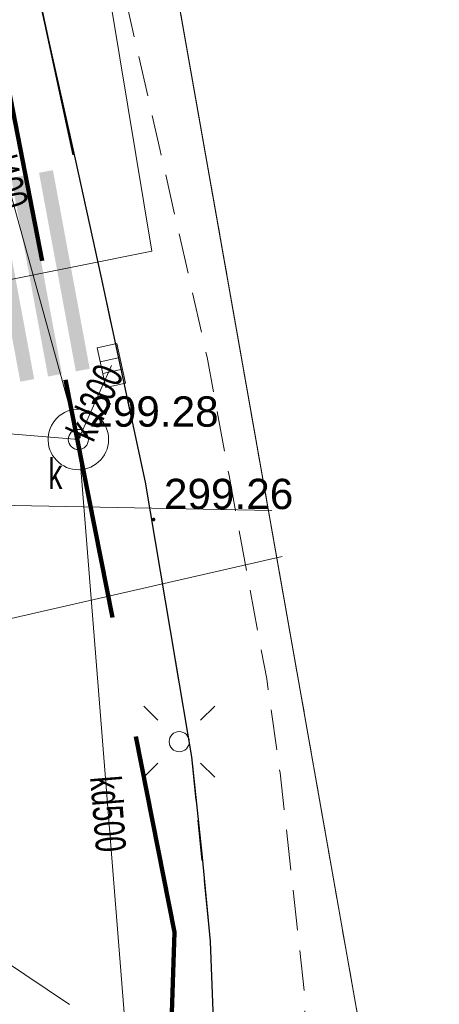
# Model space of a CAD drawing. Header units: metres. Extents: x 6567444 to 13135881, y 5574237 to 11149086.
# Tile 120 of 191: x 6567953 to 6567963, y 5574442 to 5574467. Entities that reach past the tile are written whole.
import ezdxf
from ezdxf.enums import TextEntityAlignment as Align

# ---------------------------------------------------------------- set-up
doc = ezdxf.new("R2010")
doc.units = ezdxf.units.M
for name, pattern in [('2.0_1.0', [3, 2, -1]), ('Krawędzie ukryte', [170, 120, -50]), ('L_0_03', [1, 0.5, -0.5]), ('L_0_04', [1.5, 1, -0.5]), ('L_2_50', [2.5, 2, -0.5])]:
    doc.linetypes.add(name, pattern=pattern)
for name, color, linetype, lineweight in [('EGB_DzialkaEwidencyjna', 7, 'Continuous', 18), ('EGB_Klasouzytek', 92, 'Continuous', 18), ('EGB_KonturUzytkuGruntowego', 92, 'Continuous', 18), ('GES_InneUrzadzeniaTowarzyszace', 7, 'Continuous', 18), ('GES_InneUrzadzeniaTowarzyszace_P', 7, 'Continuous', 18), ('GES_PrzewodElektroenergetyczny_Projektowany', 7, 'Continuous', 18), ('GES_PrzewodKanalizacyjny', 36, 'Continuous', 18), ('GES_PrzewodWodociagowy', 5, 'Continuous', 18), ('GES_UrzadzeniaSiecElektroenergetyczna_P', 7, 'Continuous', 18), ('GES_UrzadzeniaSiecKanalizacyjna_P', 7, 'Continuous', 18), ('OT_Komunikacja', 7, 'Continuous', 18), ('OTRS', 7, 'Continuous', 13), ('OTRS_O', 7, 'Continuous', 20), ('Z_ZAKRES', 214, 'Continuous', 90)]:
    doc.layers.add(name, color=color, linetype=linetype, lineweight=lineweight)
doc.layers.add('FORMA - Arch 01 - PZT-3 Zagospodarowanie', color=7, linetype='Continuous')
doc.layers.add('FORMA - Arch 01 - PZT-6 Uzbrojenie - Oświeltlenia', color=7, linetype='Continuous')
doc.styles.add('BDOT', font='arial.ttf', dxfattribs={"width": 0.9})
doc.styles.get("Standard").update_dxf_attribs({"font": 'arial.ttf'})

# ---------------------------------------------------------------- blocks, each defined once
blk = doc.blocks.new('other_SUPW_O')
at = {"color": 0, "linetype": 'Continuous', "lineweight": 18}
blk.add_circle((0, 0), 0.5, dxfattribs=at)
blk = doc.blocks.new('other_SUEO')
at = {"color": 0, "linetype": 'Continuous', "lineweight": 18, "flags": 128}
for points in [[(-1.06, 1.06), (-1.76, 1.76)], [(1.76, 1.76), (1.06, 1.06)], [(-1.74, -1.74), (-1.06, -1.06)], [(1.06, -1.06), (1.76, -1.76)]]:
    blk.add_lwpolyline(points, dxfattribs=at)
at = {"color": 0, "linetype": 'Continuous', "lineweight": 18}
blk.add_circle((0, 0), 0.5, dxfattribs=at)
blk = doc.blocks.new('other_SUKK')
at = {"color": 0, "linetype": 'Continuous', "lineweight": 18, "flags": 128}
blk.add_lwpolyline([(1, 0.5), (1, -0.5), (-1, -0.5), (-1, 0.5), (1, 0.5)], close=True, dxfattribs=at)
for points in [[(-0.3, 0.5), (-0.3, -0.5)], [(0.3, 0.5), (0.3, -0.5)]]:
    blk.add_lwpolyline(points, dxfattribs=at)
blk = doc.blocks.new('OTRS')
at = {"layer": 'OTRS', "color": 0, "lineweight": -3, "const_width": 0.09}
blk.add_lwpolyline([(-0.045, 0, 1), (0.045, 0, 1)], format="xyb", close=True, dxfattribs=at)
at = {"layer": 'OTRS_O', "color": 0, "style": 'BDOT'}
blk.add_attdef('RZEDNA', (0.514, 0.515), '', height=1.5, dxfattribs=at)
blk = doc.blocks.new('_MDCP')
at = {"layer": 'EGB_DzialkaEwidencyjna', "linetype": 'CONTINUOUS', "lineweight": 18}
for p, q in [((6567870.09, 5574563.29), (6567937.22, 5574576.21)), ((6567937.22, 5574576.21), (6567953.2, 5574485.85)), ((6567921.55, 5574569.11), (6567849.51, 5574552.26)), ((6567946.41, 5574443.1), (6567921.55, 5574569.11)), ((6567848.19, 5574557.83), (6567870.09, 5574563.29)), ((6567849.51, 5574552.26), (6567848.19, 5574557.83)), ((6567953.2, 5574485.85), (6567954.34, 5574479.4)), ((6567954.34, 5574479.4), (6567964.63, 5574421.22)), ((6567945.87, 5574426.93), (6567946.41, 5574443.1)), ((6567941.78, 5574411.28), (6567945.87, 5574426.93)), ((6567964.63, 5574421.22), (6567961.98, 5574385.01)), ((6567926.87, 5574389.48), (6567941.78, 5574411.28)), ((6567903.73, 5574376.76), (6567926.87, 5574389.48)), ((6567961.98, 5574385.01), (6567940.38, 5574379.35)), ((6567940.38, 5574379.35), (6567927.03, 5574350.99)), ((6567864.17, 5574367.81), (6567903.73, 5574376.76)), ((6567869.98, 5574345.11), (6567864.17, 5574367.81)), ((6567921.32, 5574359.06), (6567869.98, 5574345.11)), ((6567923.464, 5574348.631), (6567921.32, 5574359.06)), ((6567927.03, 5574350.99), (6567923.464, 5574348.631))]:
    blk.add_line(p, q, dxfattribs=at)
at = {"layer": 'EGB_Klasouzytek', "lineweight": 18}
blk.add_lwpolyline([(6567937.22, 5574576.21), (6567953.2, 5574485.85), (6567954.34, 5574479.4), (6567964.63, 5574421.22), (6567961.98, 5574385.01), (6567940.38, 5574379.35), (6567928.595, 5574354.314)], dxfattribs=at)
at = {"layer": 'EGB_KonturUzytkuGruntowego', "linetype": 'L_0_03', "lineweight": 18}
blk.add_lwpolyline([(6567953.2, 5574485.85), (6567954.34, 5574479.4), (6567964.63, 5574421.22), (6567961.98, 5574385.01), (6567940.38, 5574379.35), (6567928.595, 5574354.314)], dxfattribs=at)
at = {"layer": 'GES_InneUrzadzeniaTowarzyszace', "color": 36, "linetype": 'Continuous', "lineweight": 18, "flags": 128}
blk.add_lwpolyline([(6567953.992, 5574455.363), (6567953.916, 5574455.374), (6567953.841, 5574455.393), (6567953.768, 5574455.419), (6567953.699, 5574455.453), (6567953.633, 5574455.494), (6567953.572, 5574455.541), (6567953.516, 5574455.594), (6567953.466, 5574455.652), (6567953.422, 5574455.716), (6567953.385, 5574455.784), (6567953.355, 5574455.855), (6567953.332, 5574455.929), (6567953.318, 5574456.004), (6567953.311, 5574456.081), (6567953.312, 5574456.159), (6567953.321, 5574456.235), (6567953.337, 5574456.311), (6567953.362, 5574456.384), (6567953.394, 5574456.454), (6567953.432, 5574456.521), (6567953.478, 5574456.583), (6567953.53, 5574456.641), (6567953.587, 5574456.692), (6567953.649, 5574456.738), (6567953.716, 5574456.777), (6567953.786, 5574456.809), (6567953.86, 5574456.833), (6567953.935, 5574456.85), (6567954.012, 5574456.859), (6567954.089, 5574456.86), (6567954.166, 5574456.853), (6567954.242, 5574456.838), (6567954.316, 5574456.815), (6567954.387, 5574456.785), (6567954.454, 5574456.748), (6567954.518, 5574456.704), (6567954.577, 5574456.654), (6567954.63, 5574456.598), (6567954.677, 5574456.537), (6567954.717, 5574456.471), (6567954.751, 5574456.402), (6567954.777, 5574456.329), (6567954.796, 5574456.254), (6567954.807, 5574456.178), (6567954.81, 5574456.101), (6567954.805, 5574456.024), (6567954.792, 5574455.947), (6567954.771, 5574455.873), (6567954.743, 5574455.801), (6567954.708, 5574455.732), (6567954.666, 5574455.668), (6567954.617, 5574455.608), (6567954.562, 5574455.553), (6567954.502, 5574455.505), (6567954.438, 5574455.462), (6567954.369, 5574455.427), (6567954.297, 5574455.399), (6567954.223, 5574455.378), (6567954.147, 5574455.365), (6567954.07, 5574455.36)], close=True, dxfattribs=at)
at = {"layer": 'GES_PrzewodElektroenergetyczny_Projektowany', "color": 1, "linetype": 'L_2_50', "lineweight": 18, "flags": 128}
blk.add_lwpolyline([(6567968.757, 5574418.447), (6567965.79, 5574417.788), (6567964.269, 5574419.682), (6567962.444, 5574428.423), (6567960.927, 5574438.382), (6567955.785, 5574440.828), (6567943.735, 5574448.879), (6567937.061, 5574453.287), (6567929.241, 5574458.206), (6567924.301, 5574460.739), (6567918.598, 5574463.02), (6567911.377, 5574464.921), (6567904.643, 5574465.783), (6567895.738, 5574466.364), (6567887.791, 5574468.949), (6567886.282, 5574470.192), (6567885.356, 5574472.785), (6567880.925, 5574493.141), (6567879.016, 5574496.438), (6567878.444, 5574499.11), (6567874.34, 5574499.268), (6567872.908, 5574505.876), (6567870.567, 5574509.67), (6567868.305, 5574511.329), (6567862.172, 5574511.906), (6567852.994, 5574510.772), (6567850.203, 5574522.019), (6567848.1, 5574529.505), (6567843.148, 5574549.062), (6567840.304, 5574561.676)], dxfattribs=at)
at = {"layer": 'GES_PrzewodKanalizacyjny', "color": 36, "linetype": 'Continuous', "lineweight": 18, "flags": 128}
for points in [[(6567954.06, 5574456.11), (6567950.39, 5574469.39)], [(6567954.06, 5574456.11), (6567954.88, 5574457.941)], [(6567954.06, 5574456.11), (6567947.66, 5574456.64)], [(6567955.54, 5574437.57), (6567954.06, 5574456.11)]]:
    blk.add_lwpolyline(points, dxfattribs=at)
at = {"layer": 'GES_PrzewodWodociagowy', "color": 5, "linetype": 'Continuous', "lineweight": 18, "flags": 128}
for points in [[(6567864.76, 5574364.5), (6567865.26, 5574364.62), (6567879.87, 5574368.83), (6567891.58, 5574371.22), (6567903.6, 5574374.16), (6567920.8, 5574381.71), (6567923.69, 5574383.53), (6567926.2, 5574385.12), (6567936.27, 5574396.34), (6567944.17, 5574409.92), (6567946.48, 5574417.99), (6567947.71, 5574422.27), (6567948.92, 5574431.23), (6567949.41, 5574434.92), (6567949.29, 5574441.41), (6567946.5, 5574458.89), (6567955.88, 5574460.77), (6567952.53, 5574481.02), (6567952.22, 5574482.27), (6567948.28, 5574498.02), (6567947.93, 5574497.92), (6567937.17, 5574495.79)], [(6567864.76, 5574364.5), (6567865.26, 5574364.62), (6567879.87, 5574368.83), (6567891.58, 5574371.22), (6567903.6, 5574374.16), (6567920.8, 5574381.71), (6567923.69, 5574383.53), (6567926.2, 5574385.12), (6567936.27, 5574396.34), (6567944.17, 5574409.92), (6567946.48, 5574417.99), (6567947.71, 5574422.27), (6567948.92, 5574431.23), (6567949.41, 5574434.92), (6567949.29, 5574441.41), (6567946.5, 5574458.89), (6567955.88, 5574460.77), (6567952.53, 5574481.02), (6567952.22, 5574482.27), (6567948.28, 5574498.02), (6567947.93, 5574497.92), (6567937.17, 5574495.79)], [(6567911.585, 5574448.06), (6567940.177, 5574448.89), (6567959.112, 5574453.209)]]:
    blk.add_lwpolyline(points, dxfattribs=at)
at = {"layer": 'GES_PrzewodWodociagowy', "color": 5, "linetype": 'Continuous', "lineweight": 18}
blk.add_lwpolyline([(6567818.054, 5574440.375), (6567892.06, 5574455.65), (6567958.853, 5574454.349)], dxfattribs=at)
at = {"layer": 'OT_Komunikacja', "color": 7, "linetype": 'Continuous', "lineweight": 25, "flags": 128}
blk.add_lwpolyline([(6567952.865, 5574468.02), (6567953.982, 5574463.046), (6567954.618, 5574460.152), (6567955.717, 5574455.051), (6567956.455, 5574450.647), (6567956.865, 5574448.256), (6567957.127, 5574445.77), (6567957.326, 5574443.683), (6567957.494, 5574439.375), (6567957.584, 5574436.196), (6567957.448, 5574433.219), (6567957.291, 5574430.461), (6567957.102, 5574428.646), (6567956.882, 5574426.779), (6567956.525, 5574424.251), (6567956.001, 5574421.378)], dxfattribs=at)
at = {"layer": 'OT_Komunikacja', "color": 7, "linetype": 'L_0_04', "lineweight": 18, "flags": 128}
blk.add_lwpolyline([(6567954.89, 5574468.512), (6567956.089, 5574463.26), (6567957.252, 5574458.143), (6567957.794, 5574455.218), (6567958.727, 5574450.183), (6567959.058, 5574447.861), (6567959.67, 5574442.376), (6567959.67, 5574436.486), (6567959.545, 5574431.99), (6567959.099, 5574427.014), (6567958.044, 5574420.969), (6567957.324, 5574417.445), (6567956.07, 5574412.854), (6567954.526, 5574407.996), (6567952.42, 5574402.809), (6567950.598, 5574398.897), (6567948.007, 5574394.119), (6567947.234, 5574392.908), (6567943.824, 5574387.695), (6567941.21, 5574384.2), (6567938.511, 5574380.967), (6567935.556, 5574377.712), (6567933.248, 5574375.394), (6567930.983, 5574373.286), (6567929, 5574371.503), (6567927.008, 5574369.919), (6567923.991, 5574367.643), (6567920.708, 5574365.356), (6567918.61, 5574364.087), (6567916.996, 5574363.184), (6567918.799, 5574366.142), (6567919.163, 5574366.875), (6567920.178, 5574367.514), (6567924.721, 5574370.845), (6567927.159, 5574372.769), (6567929.626, 5574374.868), (6567932.034, 5574377.144), (6567934.651, 5574379.867), (6567936.766, 5574382.158), (6567938.499, 5574384.155), (6567939.717, 5574385.726), (6567941.714, 5574388.428), (6567943.667, 5574391.188), (6567945.062, 5574393.494), (6567946.829, 5574396.401), (6567947.856, 5574398.247), (6567949.105, 5574400.712), (6567950.226, 5574403.154), (6567951.475, 5574406.082), (6567953.08, 5574410.424), (6567953.824, 5574412.7), (6567954.863, 5574416.361), (6567955.634, 5574419.668), (6567956.001, 5574421.378), (6567956.525, 5574424.251), (6567956.882, 5574426.779), (6567957.102, 5574428.646), (6567957.291, 5574430.461), (6567957.448, 5574433.219), (6567957.584, 5574436.196), (6567957.494, 5574439.375), (6567957.326, 5574443.683), (6567956.865, 5574448.256), (6567955.717, 5574455.051), (6567954.618, 5574460.152), (6567953.982, 5574463.046), (6567953.196, 5574466.527), (6567952.865, 5574468.02), (6567953.104, 5574468.962), (6567953.7, 5574470.618), (6567954.406, 5574471.956), (6567954.979, 5574472.711), (6567955.47, 5574473.02), (6567955.795, 5574470.584)], close=True, dxfattribs=at)
at = {"layer": 'Z_ZAKRES', "linetype": '2.0_1.0', "lineweight": 140, "ltscale": 3}
blk.add_lwpolyline([(6567820.407, 5574555.719), (6567847.232, 5574561.997), (6567929.356, 5574581.206), (6567956.443, 5574443.911), (6567955.827, 5574425.481), (6567951.015, 5574407.07), (6567933.777, 5574381.866), (6567907.312, 5574367.318), (6567855.739, 5574355.65), (6567852.582, 5574378.747), (6567848.105, 5574411.572), (6567841.693, 5574438.994), (6567818.946, 5574517.253)], close=True, dxfattribs=at)
at = {"layer": 'GES_InneUrzadzeniaTowarzyszace_P', "linetype": 'Continuous', "xscale": 0.5, "yscale": 0.5, "zscale": 0.5}
blk.add_blockref('other_SUPW_O', (6567954.06, 5574456.11), dxfattribs=at)
at = {"layer": 'GES_UrzadzeniaSiecElektroenergetyczna_P', "linetype": 'Continuous', "xscale": 0.5, "yscale": 0.5, "zscale": 0.5}
blk.add_blockref('other_SUEO', (6567956.56, 5574448.63), dxfattribs=at)
at = {"layer": 'GES_UrzadzeniaSiecKanalizacyjna_P', "color": 36, "linetype": 'Continuous', "xscale": 0.5, "yscale": 0.5, "zscale": 0.5, "rotation": 282.4358357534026}
blk.add_blockref('other_SUKK', (6567954.879, 5574457.941), dxfattribs=at)
at = {"layer": 'OTRS', "xscale": 0.5, "yscale": 0.5, "zscale": 0.5}
for p, values in [((6567954.075, 5574456.169, 299.276), {'RZEDNA': '299.28'}), ((6567955.925, 5574454.129, 299.263), {'RZEDNA': '299.26'})]:
    blk.add_blockref('OTRS', p, dxfattribs=at).add_auto_attribs(values)
at = {"layer": 'GES_InneUrzadzeniaTowarzyszace_P', "color": 7, "lineweight": 15, "width": 0.66}
blk.add_text('k', height=0.75, dxfattribs=at).set_placement((6567953.319, 5574455.633), align=Align.TOP_LEFT)
at = {"layer": 'GES_PrzewodKanalizacyjny', "color": 36, "lineweight": 15, "width": 0.66}
for s, rotation, p in [('kd400', -74.6, (6567952.225, 5574462.75)), ('kd200', -294.1, (6567954.47, 5574457.026)), ('kd500', -85.4, (6567954.8, 5574446.84))]:
    blk.add_text(s, height=0.75, rotation=rotation, dxfattribs=at).set_placement(p, align=Align.MIDDLE_CENTER)
blk = doc.blocks.new('PR1183 Chorzów Metalowców V09_TT')
at = {"layer": 'FORMA - Arch 01 - PZT-6 Uzbrojenie - Oświeltlenia', "linetype": 'Continuous', "lineweight": 25}
for points in [[(6567954.341, 5574456.61), (6567953.429, 5574461.526), (6567953.085, 5574461.462), (6567953.997, 5574456.546)], [(6567952.965, 5574456.354), (6567952.052, 5574461.27), (6567951.708, 5574461.207), (6567952.621, 5574456.29)], [(6567953.653, 5574456.482), (6567952.741, 5574461.398), (6567952.397, 5574461.334), (6567953.309, 5574456.418)]]:
    blk.add_hatch(color=5, dxfattribs=at).paths.add_polyline_path(points)
at = {"layer": 'FORMA - Arch 01 - PZT-3 Zagospodarowanie', "color": 7, "linetype": 'Krawędzie ukryte', "lineweight": 35}
blk.add_line((6567952.874, 5574466.806), (6567953.928, 5574461.901), dxfattribs=at)
blk = doc.blocks.new('GE.I.6640.1.468.2024_MDCP_dodatkowe pomiary_12.03.2026')
at = {"layer": 'EGB_DzialkaEwidencyjna', "linetype": 'CONTINUOUS', "lineweight": 18}
for p, q in [((6567870.09, 5574563.29), (6567937.22, 5574576.21)), ((6567937.22, 5574576.21), (6567953.2, 5574485.85)), ((6567921.55, 5574569.11), (6567849.51, 5574552.26)), ((6567946.41, 5574443.1), (6567921.55, 5574569.11)), ((6567848.19, 5574557.83), (6567870.09, 5574563.29)), ((6567849.51, 5574552.26), (6567848.19, 5574557.83)), ((6567953.2, 5574485.85), (6567954.34, 5574479.4)), ((6567954.34, 5574479.4), (6567964.63, 5574421.22)), ((6567945.87, 5574426.93), (6567946.41, 5574443.1)), ((6567941.78, 5574411.28), (6567945.87, 5574426.93)), ((6567964.63, 5574421.22), (6567961.98, 5574385.01)), ((6567926.87, 5574389.48), (6567941.78, 5574411.28)), ((6567903.73, 5574376.76), (6567926.87, 5574389.48)), ((6567961.98, 5574385.01), (6567940.38, 5574379.35)), ((6567940.38, 5574379.35), (6567927.03, 5574350.99)), ((6567864.17, 5574367.81), (6567903.73, 5574376.76)), ((6567869.98, 5574345.11), (6567864.17, 5574367.81)), ((6567921.32, 5574359.06), (6567869.98, 5574345.11)), ((6567923.464, 5574348.631), (6567921.32, 5574359.06)), ((6567927.03, 5574350.99), (6567923.464, 5574348.631))]:
    blk.add_line(p, q, dxfattribs=at)
at = {"layer": 'EGB_Klasouzytek', "lineweight": 18}
blk.add_lwpolyline([(6567937.22, 5574576.21), (6567953.2, 5574485.85), (6567954.34, 5574479.4), (6567964.63, 5574421.22), (6567961.98, 5574385.01), (6567940.38, 5574379.35), (6567928.595, 5574354.314)], dxfattribs=at)
at = {"layer": 'EGB_KonturUzytkuGruntowego', "linetype": 'L_0_03', "lineweight": 18}
blk.add_lwpolyline([(6567953.2, 5574485.85), (6567954.34, 5574479.4), (6567964.63, 5574421.22), (6567961.98, 5574385.01), (6567940.38, 5574379.35), (6567928.595, 5574354.314)], dxfattribs=at)
at = {"layer": 'GES_InneUrzadzeniaTowarzyszace', "color": 36, "linetype": 'Continuous', "lineweight": 18, "flags": 128}
blk.add_lwpolyline([(6567953.992, 5574455.363), (6567953.916, 5574455.374), (6567953.841, 5574455.393), (6567953.768, 5574455.419), (6567953.699, 5574455.453), (6567953.633, 5574455.494), (6567953.572, 5574455.541), (6567953.516, 5574455.594), (6567953.466, 5574455.652), (6567953.422, 5574455.716), (6567953.385, 5574455.784), (6567953.355, 5574455.855), (6567953.332, 5574455.929), (6567953.318, 5574456.004), (6567953.311, 5574456.081), (6567953.312, 5574456.159), (6567953.321, 5574456.235), (6567953.337, 5574456.311), (6567953.362, 5574456.384), (6567953.394, 5574456.454), (6567953.432, 5574456.521), (6567953.478, 5574456.583), (6567953.53, 5574456.641), (6567953.587, 5574456.692), (6567953.649, 5574456.738), (6567953.716, 5574456.777), (6567953.786, 5574456.809), (6567953.86, 5574456.833), (6567953.935, 5574456.85), (6567954.012, 5574456.859), (6567954.089, 5574456.86), (6567954.166, 5574456.853), (6567954.242, 5574456.838), (6567954.316, 5574456.815), (6567954.387, 5574456.785), (6567954.454, 5574456.748), (6567954.518, 5574456.704), (6567954.577, 5574456.654), (6567954.63, 5574456.598), (6567954.677, 5574456.537), (6567954.717, 5574456.471), (6567954.751, 5574456.402), (6567954.777, 5574456.329), (6567954.796, 5574456.254), (6567954.807, 5574456.178), (6567954.81, 5574456.101), (6567954.805, 5574456.024), (6567954.792, 5574455.947), (6567954.771, 5574455.873), (6567954.743, 5574455.801), (6567954.708, 5574455.732), (6567954.666, 5574455.668), (6567954.617, 5574455.608), (6567954.562, 5574455.553), (6567954.502, 5574455.505), (6567954.438, 5574455.462), (6567954.369, 5574455.427), (6567954.297, 5574455.399), (6567954.223, 5574455.378), (6567954.147, 5574455.365), (6567954.07, 5574455.36)], close=True, dxfattribs=at)
at = {"layer": 'GES_PrzewodElektroenergetyczny_Projektowany', "color": 1, "linetype": 'L_2_50', "lineweight": 18, "flags": 128}
blk.add_lwpolyline([(6567968.757, 5574418.447), (6567965.79, 5574417.788), (6567964.269, 5574419.682), (6567962.444, 5574428.423), (6567960.927, 5574438.382), (6567955.785, 5574440.828), (6567943.735, 5574448.879), (6567937.061, 5574453.287), (6567929.241, 5574458.206), (6567924.301, 5574460.739), (6567918.598, 5574463.02), (6567911.377, 5574464.921), (6567904.643, 5574465.783), (6567895.738, 5574466.364), (6567887.791, 5574468.949), (6567886.282, 5574470.192), (6567885.356, 5574472.785), (6567880.925, 5574493.141), (6567879.016, 5574496.438), (6567878.444, 5574499.11), (6567874.34, 5574499.268), (6567872.908, 5574505.876), (6567870.567, 5574509.67), (6567868.305, 5574511.329), (6567862.172, 5574511.906), (6567852.994, 5574510.772), (6567850.203, 5574522.019), (6567848.1, 5574529.505), (6567843.148, 5574549.062), (6567840.304, 5574561.676)], dxfattribs=at)
at = {"layer": 'GES_PrzewodKanalizacyjny', "color": 36, "linetype": 'Continuous', "lineweight": 18, "flags": 128}
for points in [[(6567954.06, 5574456.11), (6567950.39, 5574469.39)], [(6567954.06, 5574456.11), (6567954.88, 5574457.941)], [(6567954.06, 5574456.11), (6567947.66, 5574456.64)], [(6567955.54, 5574437.57), (6567954.06, 5574456.11)]]:
    blk.add_lwpolyline(points, dxfattribs=at)
at = {"layer": 'GES_PrzewodWodociagowy', "color": 5, "linetype": 'Continuous', "lineweight": 18, "flags": 128}
for points in [[(6567864.76, 5574364.5), (6567865.26, 5574364.62), (6567879.87, 5574368.83), (6567891.58, 5574371.22), (6567903.6, 5574374.16), (6567920.8, 5574381.71), (6567923.69, 5574383.53), (6567926.2, 5574385.12), (6567936.27, 5574396.34), (6567944.17, 5574409.92), (6567946.48, 5574417.99), (6567947.71, 5574422.27), (6567948.92, 5574431.23), (6567949.41, 5574434.92), (6567949.29, 5574441.41), (6567946.5, 5574458.89), (6567955.88, 5574460.77), (6567952.53, 5574481.02), (6567952.22, 5574482.27), (6567948.28, 5574498.02), (6567947.93, 5574497.92), (6567937.17, 5574495.79)], [(6567864.76, 5574364.5), (6567865.26, 5574364.62), (6567879.87, 5574368.83), (6567891.58, 5574371.22), (6567903.6, 5574374.16), (6567920.8, 5574381.71), (6567923.69, 5574383.53), (6567926.2, 5574385.12), (6567936.27, 5574396.34), (6567944.17, 5574409.92), (6567946.48, 5574417.99), (6567947.71, 5574422.27), (6567948.92, 5574431.23), (6567949.41, 5574434.92), (6567949.29, 5574441.41), (6567946.5, 5574458.89), (6567955.88, 5574460.77), (6567952.53, 5574481.02), (6567952.22, 5574482.27), (6567948.28, 5574498.02), (6567947.93, 5574497.92), (6567937.17, 5574495.79)], [(6567911.585, 5574448.06), (6567940.177, 5574448.89), (6567959.112, 5574453.209)]]:
    blk.add_lwpolyline(points, dxfattribs=at)
at = {"layer": 'GES_PrzewodWodociagowy', "color": 5, "linetype": 'Continuous', "lineweight": 18}
blk.add_lwpolyline([(6567818.054, 5574440.375), (6567892.06, 5574455.65), (6567958.853, 5574454.349)], dxfattribs=at)
at = {"layer": 'OT_Komunikacja', "color": 7, "linetype": 'Continuous', "lineweight": 25, "flags": 128}
blk.add_lwpolyline([(6567952.865, 5574468.02), (6567953.982, 5574463.046), (6567954.618, 5574460.152), (6567955.717, 5574455.051), (6567956.455, 5574450.647), (6567956.865, 5574448.256), (6567957.127, 5574445.77), (6567957.326, 5574443.683), (6567957.494, 5574439.375), (6567957.584, 5574436.196), (6567957.448, 5574433.219), (6567957.291, 5574430.461), (6567957.102, 5574428.646), (6567956.882, 5574426.779), (6567956.525, 5574424.251), (6567956.001, 5574421.378)], dxfattribs=at)
at = {"layer": 'OT_Komunikacja', "color": 7, "linetype": 'L_0_04', "lineweight": 18, "flags": 128}
blk.add_lwpolyline([(6567954.89, 5574468.512), (6567956.089, 5574463.26), (6567957.252, 5574458.143), (6567957.794, 5574455.218), (6567958.727, 5574450.183), (6567959.058, 5574447.861), (6567959.67, 5574442.376), (6567959.67, 5574436.486), (6567959.545, 5574431.99), (6567959.099, 5574427.014), (6567958.044, 5574420.969), (6567957.324, 5574417.445), (6567956.07, 5574412.854), (6567954.526, 5574407.996), (6567952.42, 5574402.809), (6567950.598, 5574398.897), (6567948.007, 5574394.119), (6567947.234, 5574392.908), (6567943.824, 5574387.695), (6567941.21, 5574384.2), (6567938.511, 5574380.967), (6567935.556, 5574377.712), (6567933.248, 5574375.394), (6567930.983, 5574373.286), (6567929, 5574371.503), (6567927.008, 5574369.919), (6567923.991, 5574367.643), (6567920.708, 5574365.356), (6567918.61, 5574364.087), (6567916.996, 5574363.184), (6567918.799, 5574366.142), (6567919.163, 5574366.875), (6567920.178, 5574367.514), (6567924.721, 5574370.845), (6567927.159, 5574372.769), (6567929.626, 5574374.868), (6567932.034, 5574377.144), (6567934.651, 5574379.867), (6567936.766, 5574382.158), (6567938.499, 5574384.155), (6567939.717, 5574385.726), (6567941.714, 5574388.428), (6567943.667, 5574391.188), (6567945.062, 5574393.494), (6567946.829, 5574396.401), (6567947.856, 5574398.247), (6567949.105, 5574400.712), (6567950.226, 5574403.154), (6567951.475, 5574406.082), (6567953.08, 5574410.424), (6567953.824, 5574412.7), (6567954.863, 5574416.361), (6567955.634, 5574419.668), (6567956.001, 5574421.378), (6567956.525, 5574424.251), (6567956.882, 5574426.779), (6567957.102, 5574428.646), (6567957.291, 5574430.461), (6567957.448, 5574433.219), (6567957.584, 5574436.196), (6567957.494, 5574439.375), (6567957.326, 5574443.683), (6567956.865, 5574448.256), (6567955.717, 5574455.051), (6567954.618, 5574460.152), (6567953.982, 5574463.046), (6567953.196, 5574466.527), (6567952.865, 5574468.02), (6567953.104, 5574468.962), (6567953.7, 5574470.618), (6567954.406, 5574471.956), (6567954.979, 5574472.711), (6567955.47, 5574473.02), (6567955.795, 5574470.584)], close=True, dxfattribs=at)
at = {"layer": 'Z_ZAKRES', "linetype": '2.0_1.0', "lineweight": 140, "ltscale": 3}
blk.add_lwpolyline([(6567820.407, 5574555.719), (6567847.232, 5574561.997), (6567929.356, 5574581.206), (6567956.443, 5574443.911), (6567955.827, 5574425.481), (6567951.015, 5574407.07), (6567933.777, 5574381.866), (6567907.312, 5574367.318), (6567855.739, 5574355.65), (6567852.582, 5574378.747), (6567848.105, 5574411.572), (6567841.693, 5574438.994), (6567818.946, 5574517.253)], close=True, dxfattribs=at)
at = {"layer": 'GES_InneUrzadzeniaTowarzyszace_P', "linetype": 'Continuous', "xscale": 0.5, "yscale": 0.5, "zscale": 0.5}
blk.add_blockref('other_SUPW_O', (6567954.06, 5574456.11), dxfattribs=at)
at = {"layer": 'GES_UrzadzeniaSiecElektroenergetyczna_P', "linetype": 'Continuous', "xscale": 0.5, "yscale": 0.5, "zscale": 0.5}
blk.add_blockref('other_SUEO', (6567956.56, 5574448.63), dxfattribs=at)
at = {"layer": 'GES_UrzadzeniaSiecKanalizacyjna_P', "color": 36, "linetype": 'Continuous', "xscale": 0.5, "yscale": 0.5, "zscale": 0.5, "rotation": 282.4358357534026}
blk.add_blockref('other_SUKK', (6567954.879, 5574457.941), dxfattribs=at)
at = {"layer": 'OTRS', "xscale": 0.5, "yscale": 0.5, "zscale": 0.5}
for p, values in [((6567954.075, 5574456.169, 299.276), {'RZEDNA': '299.28'}), ((6567955.925, 5574454.129, 299.263), {'RZEDNA': '299.26'})]:
    blk.add_blockref('OTRS', p, dxfattribs=at).add_auto_attribs(values)
at = {"layer": 'GES_InneUrzadzeniaTowarzyszace_P', "color": 7, "lineweight": 15, "width": 0.66}
blk.add_text('k', height=0.75, dxfattribs=at).set_placement((6567953.319, 5574455.633), align=Align.TOP_LEFT)
at = {"layer": 'GES_PrzewodKanalizacyjny', "color": 36, "lineweight": 15, "width": 0.66}
for s, rotation, p in [('kd400', -74.6, (6567952.225, 5574462.75)), ('kd200', -294.1, (6567954.47, 5574457.026)), ('kd500', -85.4, (6567954.8, 5574446.84))]:
    blk.add_text(s, height=0.75, rotation=rotation, dxfattribs=at).set_placement(p, align=Align.MIDDLE_CENTER)

msp = doc.modelspace()

# ---------------------------------------------------------------- block references
at = {"layer": 'Defpoints'}
msp.add_blockref('GE.I.6640.1.468.2024_MDCP_dodatkowe pomiary_12.03.2026', (0, 0), dxfattribs=at)

# ---------------------------------------------------------------- next in the draw order: block references
msp.add_blockref('PR1183 Chorzów Metalowców V09_TT', (0, 1.25))

# ---------------------------------------------------------------- next in the draw order: block references
msp.add_blockref('_MDCP', (0, 0))

doc.saveas('drawing.dxf')
